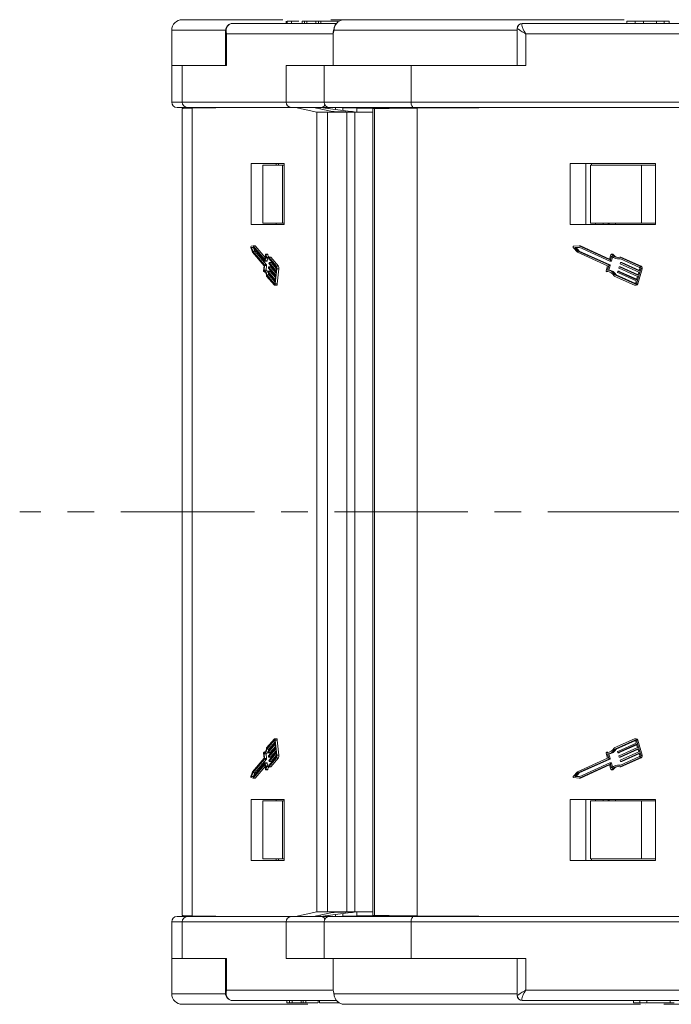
# Model space of a CAD drawing. Header units: millimetres. Extents: x 2390 to 3312, y -95 to 558.
# Tile 3 of 49: x 2680 to 2742, y 57 to 151. Entities that reach past the tile are written whole.
import ezdxf

# ---------------------------------------------------------------- set-up
doc = ezdxf.new("R2010")
doc.units = ezdxf.units.MM
doc.linetypes.add('CENTERX2', pattern=[20.32, 12.7, -2.54, 2.54, -2.54])

msp = doc.modelspace()

# ---------------------------------------------------------------- linework, layer by layer
at = {"color": 7, "linetype": 'Continuous', "lineweight": 15}
for p, q in [((2695.209, 150.934), (2704.79, 150.934)), ((2709.35, 150.934), (2710.631, 150.934)), ((2710.631, 150.934), (2710.626, 150.934)), ((2710.631, 150.934), (2737.275, 150.934)), ((2694.209, 149.934), (2694.209, 146.584)), ((2699.295, 149.934), (2694.209, 149.934)), ((2700.024, 150.584), (2709.905, 150.584)), ((2705.092, 150.809), (2705.092, 150.584)), ((2705.209, 150.784), (2705.209, 150.584)), ((2705.621, 150.784), (2705.621, 150.584)), ((2706.617, 150.784), (2706.617, 150.584)), ((2706.857, 150.784), (2706.617, 150.784)), ((2706.857, 150.784), (2706.857, 150.584)), ((2707.065, 150.784), (2706.857, 150.784)), ((2707.065, 150.784), (2707.065, 150.584)), ((2707.913, 150.784), (2707.065, 150.784)), ((2707.913, 150.784), (2707.913, 150.584)), ((2708.169, 150.784), (2707.913, 150.784)), ((2708.169, 150.784), (2708.169, 150.584)), ((2708.409, 150.784), (2708.169, 150.784)), ((2708.409, 150.784), (2708.409, 150.584)), ((2710.156, 150.784), (2708.409, 150.784)), ((2709.221, 150.784), (2709.221, 150.809)), ((2727.093, 149.934), (2709.643, 149.934)), ((2727.093, 150.084), (2727.093, 146.584)), ((2727.093, 150.084), (2727.104, 150.084)), ((2727.593, 150.584), (2727.601, 150.584)), ((2727.601, 150.584), (2754.55, 150.584)), ((2737.516, 150.809), (2737.516, 150.584)), ((2738.333, 150.784), (2738.333, 150.584)), ((2739.108, 150.784), (2739.108, 150.584)), ((2740.341, 150.784), (2740.341, 150.584)), ((2741.082, 150.784), (2741.082, 150.584)), ((2741.553, 150.584), (2741.553, 150.809)), ((2699.323, 149.844), (2699.323, 146.584)), ((2699.423, 149.584), (2699.423, 146.584)), ((2709.568, 149.584), (2699.423, 149.584)), ((2709.568, 149.584), (2709.568, 146.584)), ((2727.92, 149.584), (2727.92, 146.584)), ((2754.245, 149.584), (2727.92, 149.584)), ((2694.21, 146.584), (2694.209, 146.584)), ((2694.21, 146.584), (2694.21, 143.084)), ((2694.21, 146.584), (2695.209, 146.584)), ((2695.209, 146.584), (2699.423, 146.584)), ((2695.209, 146.584), (2695.209, 143.084)), ((2705.099, 143.084), (2705.099, 146.584)), ((2709.568, 146.584), (2705.099, 146.584)), ((2708.714, 146.584), (2708.714, 143.084)), ((2709.568, 146.584), (2716.985, 146.584)), ((2716.985, 146.584), (2727.92, 146.584)), ((2716.985, 146.584), (2716.985, 143.084)), ((2694.21, 143.084), (2695.209, 143.084)), ((2695.684, 142.584), (2694.71, 142.584)), ((2695.195, 142.486), (2695.195, 104.084)), ((2695.195, 142.486), (2695.195, 104.084)), ((2695.209, 143.084), (2705.099, 143.084)), ((2705.574, 142.584), (2695.684, 142.584)), ((2700.685, 142.584), (2696.16, 142.514)), ((2696.16, 104.084), (2696.16, 142.514)), ((2700.51, 142.581), (2700.522, 142.584)), ((2705.099, 143.084), (2708.714, 143.084)), ((2708.406, 142.584), (2705.574, 142.584)), ((2708.034, 142.134), (2705.992, 142.584)), ((2707.702, 142.584), (2709.365, 142.217)), ((2711, 142.24), (2708.34, 142.584)), ((2708.34, 142.584), (2708.34, 142.443)), ((2709.214, 142.584), (2708.406, 142.584)), ((2708.714, 143.084), (2716.985, 143.084)), ((2709.174, 142.476), (2709.174, 142.584)), ((2717.278, 142.584), (2709.214, 142.584)), ((2709.812, 142.393), (2709.812, 142.584)), ((2710.5, 142.304), (2710.5, 142.584)), ((2711.821, 142.514), (2710.5, 142.535)), ((2711.821, 142.134), (2711.821, 142.514)), ((2713.339, 142.484), (2713.339, 104.084)), ((2713.502, 142.486), (2713.502, 104.084)), ((2716.985, 143.084), (2742.647, 143.084)), ((2742.941, 142.584), (2717.278, 142.584)), ((2729.317, 142.584), (2717.573, 142.514)), ((2717.573, 104.084), (2717.573, 142.514)), ((2728.713, 142.58), (2728.755, 142.584)), ((2708.034, 104.084), (2708.034, 142.134)), ((2708.034, 142.134), (2709.031, 142.134)), ((2709.031, 142.134), (2709.031, 104.084)), ((2710.878, 142.134), (2709.031, 142.134)), ((2710.162, 142.164), (2710.794, 142.153)), ((2710.878, 104.084), (2710.878, 142.134)), ((2711.636, 142.134), (2710.878, 142.134)), ((2711, 142.24), (2711, 142.148)), ((2711.636, 142.134), (2711.636, 104.084)), ((2711.647, 142.134), (2711.636, 142.134)), ((2711.647, 142.134), (2711.647, 104.084)), ((2713.339, 142.134), (2711.647, 142.134)), ((2704.899, 137.234), (2701.778, 137.234)), ((2701.778, 137.234), (2701.778, 131.434)), ((2702.877, 131.584), (2702.877, 137.084)), ((2704.75, 137.084), (2702.877, 137.084)), ((2704.153, 137.084), (2704.153, 137.234)), ((2704.361, 137.084), (2704.361, 137.234)), ((2704.75, 131.584), (2704.75, 137.084)), ((2704.899, 137.084), (2704.75, 137.084)), ((2704.899, 131.434), (2704.899, 137.234)), ((2740.251, 137.234), (2732.151, 137.234)), ((2732.151, 137.234), (2732.151, 131.434)), ((2733.618, 131.434), (2733.618, 137.234)), ((2734.065, 131.584), (2734.065, 137.084)), ((2738.925, 137.084), (2734.065, 137.084)), ((2734.158, 137.084), (2734.158, 137.234)), ((2738.925, 131.584), (2738.925, 137.084)), ((2740.251, 137.084), (2738.925, 137.084)), ((2740.251, 131.434), (2740.251, 137.234)), ((2701.778, 131.434), (2704.899, 131.434)), ((2704.75, 131.584), (2702.877, 131.584)), ((2704.153, 131.434), (2704.153, 131.584)), ((2704.899, 131.584), (2704.75, 131.584)), ((2732.151, 131.434), (2740.251, 131.434)), ((2738.925, 131.584), (2734.065, 131.584)), ((2734.561, 131.434), (2734.561, 131.584)), ((2735.29, 131.434), (2735.29, 131.584)), ((2735.743, 131.434), (2735.743, 131.584)), ((2735.838, 131.434), (2735.838, 131.584)), ((2736.462, 131.584), (2736.462, 131.434)), ((2740.251, 131.584), (2738.925, 131.584)), ((2701.961, 129.4), (2701.754, 129.366)), ((2703.059, 128.115), (2701.961, 129.4)), ((2701.961, 129.4), (2702.151, 129.4)), ((2703.091, 128.3), (2702.151, 129.4)), ((2733.003, 129.4), (2732.465, 129.366)), ((2735.852, 128.115), (2733.003, 129.4)), ((2733.003, 129.4), (2733.121, 129.4)), ((2735.89, 128.151), (2733.121, 129.4)), ((2701.741, 129.255), (2701.893, 128.8)), ((2701.955, 129.271), (2701.803, 129.246)), ((2701.803, 129.246), (2701.914, 128.911)), ((2701.803, 129.246), (2701.977, 129.246)), ((2701.893, 128.8), (2703, 127.504)), ((2701.914, 128.911), (2703.042, 127.591)), ((2701.914, 128.911), (2702.104, 128.911)), ((2703.083, 127.951), (2701.955, 129.271)), ((2702.003, 129.215), (2702.104, 128.911)), ((2702.104, 128.911), (2703.232, 127.591)), ((2703.121, 128.568), (2703.072, 128.134)), ((2703.149, 128.434), (2703.096, 127.97)), ((2703.33, 128.61), (2703.14, 128.61)), ((2703.154, 128.591), (2703.344, 128.591)), ((2732.432, 129.255), (2732.826, 128.8)), ((2732.988, 129.271), (2732.592, 129.246)), ((2732.592, 129.246), (2732.881, 128.911)), ((2732.592, 129.246), (2732.709, 129.246)), ((2733.002, 129.264), (2732.709, 129.246)), ((2732.709, 129.246), (2732.999, 128.911)), ((2732.826, 128.8), (2735.699, 127.504)), ((2732.881, 128.911), (2735.807, 127.591)), ((2732.881, 128.911), (2732.999, 128.911)), ((2735.914, 127.951), (2732.988, 129.271)), ((2732.999, 128.911), (2735.925, 127.591)), ((2736.014, 128.568), (2735.885, 128.134)), ((2736.084, 128.434), (2735.947, 127.97)), ((2736.18, 128.61), (2736.062, 128.61)), ((2736.099, 128.591), (2736.217, 128.591)), ((2703, 127.504), (2702.947, 127.04)), ((2703.048, 127.55), (2702.995, 127.087)), ((2703.042, 127.591), (2703.232, 127.591)), ((2703.048, 127.55), (2703.238, 127.55)), ((2703.059, 128.115), (2703.066, 128.115)), ((2703.086, 127.949), (2703.276, 127.949)), ((2703.096, 127.97), (2703.286, 127.97)), ((2703.238, 127.55), (2703.185, 127.087)), ((2703.311, 128.193), (2703.286, 127.97)), ((2703.366, 128.178), (2703.47, 128.178)), ((2704.175, 127.353), (2703.444, 128.208)), ((2704.189, 127.472), (2703.446, 128.341)), ((2703.446, 128.341), (2703.636, 128.341)), ((2703.461, 127.746), (2703.468, 127.806)), ((2704.146, 126.911), (2703.467, 127.705)), ((2703.668, 127.827), (2703.478, 127.827)), ((2703.481, 127.825), (2704.159, 127.031)), ((2703.481, 127.825), (2703.671, 127.825)), ((2704.379, 127.472), (2703.636, 128.341)), ((2703.671, 127.825), (2704.182, 127.227)), ((2704.189, 127.472), (2704.379, 127.472)), ((2735.699, 127.504), (2735.562, 127.04)), ((2735.823, 127.55), (2735.686, 127.087)), ((2735.94, 127.55), (2735.803, 127.087)), ((2735.807, 127.591), (2735.925, 127.591)), ((2735.823, 127.55), (2735.94, 127.55)), ((2735.852, 128.115), (2735.87, 128.115)), ((2735.923, 127.949), (2736.04, 127.949)), ((2735.947, 127.97), (2736.064, 127.97)), ((2736.176, 128.349), (2736.064, 127.97)), ((2736.648, 128.178), (2736.765, 128.178)), ((2738.747, 127.353), (2736.852, 128.208)), ((2738.783, 127.472), (2736.857, 128.341)), ((2736.857, 128.341), (2736.974, 128.341)), ((2736.896, 127.746), (2736.914, 127.806)), ((2738.672, 126.911), (2736.911, 127.705)), ((2737.055, 127.827), (2736.938, 127.827)), ((2736.947, 127.825), (2738.707, 127.031)), ((2736.947, 127.825), (2737.064, 127.825)), ((2738.9, 127.472), (2736.974, 128.341)), ((2737.064, 127.825), (2738.721, 127.078)), ((2738.783, 127.472), (2738.9, 127.472)), ((2702.966, 126.955), (2703.025, 126.955)), ((2702.968, 126.955), (2703.024, 126.955)), ((2702.995, 127.087), (2703.185, 127.087)), ((2703.241, 126.542), (2703.983, 125.674)), ((2703.267, 126.649), (2703.997, 125.794)), ((2703.267, 126.649), (2703.457, 126.649)), ((2703.366, 126.906), (2703.372, 126.966)), ((2704.05, 126.071), (2703.372, 126.866)), ((2703.572, 126.987), (2703.382, 126.987)), ((2703.385, 126.985), (2704.064, 126.191)), ((2703.385, 126.985), (2703.575, 126.985)), ((2703.414, 127.326), (2703.42, 127.386)), ((2704.098, 126.491), (2703.419, 127.285)), ((2703.62, 127.407), (2703.43, 127.407)), ((2703.433, 127.405), (2704.112, 126.611)), ((2703.433, 127.405), (2703.623, 127.405)), ((2703.457, 126.649), (2704.038, 125.968)), ((2703.575, 126.985), (2704.086, 126.388)), ((2703.623, 127.405), (2704.134, 126.807)), ((2704.06, 125.788), (2704.224, 127.227)), ((2704.112, 126.611), (2704.146, 126.911)), ((2704.159, 127.031), (2704.187, 127.271)), ((2704.224, 127.227), (2704.414, 127.227)), ((2704.25, 125.788), (2704.414, 127.227)), ((2735.61, 126.955), (2735.728, 126.955)), ((2735.615, 126.955), (2735.732, 126.955)), ((2735.686, 127.087), (2735.803, 127.087)), ((2735.728, 126.955), (2735.732, 126.955)), ((2736.324, 126.542), (2738.251, 125.674)), ((2736.39, 126.649), (2738.286, 125.794)), ((2736.39, 126.649), (2736.507, 126.649)), ((2736.507, 126.649), (2738.347, 125.819)), ((2736.647, 126.906), (2736.665, 126.966)), ((2738.423, 126.071), (2736.663, 126.866)), ((2736.807, 126.987), (2736.689, 126.987)), ((2736.698, 126.985), (2738.459, 126.191)), ((2736.698, 126.985), (2736.816, 126.985)), ((2736.772, 127.326), (2736.789, 127.386)), ((2738.548, 126.491), (2736.787, 127.285)), ((2736.931, 127.407), (2736.814, 127.407)), ((2736.816, 126.985), (2738.473, 126.238)), ((2736.823, 127.405), (2738.583, 126.611)), ((2736.823, 127.405), (2736.94, 127.405)), ((2736.94, 127.405), (2738.597, 126.658)), ((2738.45, 125.788), (2738.875, 127.227)), ((2738.567, 125.788), (2738.993, 127.227)), ((2738.583, 126.611), (2738.672, 126.911)), ((2738.707, 127.031), (2738.778, 127.271)), ((2738.875, 127.227), (2738.993, 127.227)), ((2703.997, 125.794), (2704.011, 125.794)), ((2704.004, 125.662), (2704.194, 125.662)), ((2704.023, 125.832), (2704.05, 126.071)), ((2704.06, 125.788), (2704.25, 125.788)), ((2704.064, 126.191), (2704.098, 126.491)), ((2738.286, 125.794), (2738.322, 125.794)), ((2738.304, 125.662), (2738.421, 125.662)), ((2738.352, 125.832), (2738.423, 126.071)), ((2738.45, 125.788), (2738.567, 125.788)), ((2738.459, 126.191), (2738.548, 126.491)), ((2695.195, 104.084), (2695.195, 65.681)), ((2695.195, 104.084), (2695.195, 65.681)), ((2696.16, 65.654), (2696.16, 104.084)), ((2708.034, 66.034), (2708.034, 104.084)), ((2709.031, 104.084), (2709.031, 66.034)), ((2710.878, 66.034), (2710.878, 104.084)), ((2711.636, 104.084), (2711.636, 66.034)), ((2711.647, 104.084), (2711.647, 66.034)), ((2713.339, 104.084), (2713.339, 65.683)), ((2713.502, 104.084), (2713.502, 65.681)), ((2717.573, 65.654), (2717.573, 104.084)), ((2703.983, 82.494), (2703.241, 81.625)), ((2704.194, 82.505), (2704.004, 82.505)), ((2738.251, 82.494), (2736.324, 81.625)), ((2738.421, 82.505), (2738.304, 82.505)), ((2703.997, 82.374), (2703.267, 81.519)), ((2703.372, 81.302), (2704.05, 82.096)), ((2704.064, 81.976), (2703.385, 81.182)), ((2703.419, 80.882), (2704.098, 81.676)), ((2704.112, 81.556), (2703.433, 80.762)), ((2704.038, 82.199), (2703.457, 81.519)), ((2704.086, 81.78), (2703.575, 81.182)), ((2703.997, 82.374), (2704.011, 82.374)), ((2704.05, 82.096), (2704.023, 82.336)), ((2704.224, 80.94), (2704.06, 82.379)), ((2704.06, 82.379), (2704.25, 82.379)), ((2704.098, 81.676), (2704.064, 81.976)), ((2704.146, 81.256), (2704.112, 81.556)), ((2704.414, 80.94), (2704.25, 82.379)), ((2738.286, 82.374), (2736.39, 81.519)), ((2738.347, 82.348), (2736.507, 81.519)), ((2736.663, 81.302), (2738.423, 82.096)), ((2738.459, 81.976), (2736.698, 81.182)), ((2736.787, 80.882), (2738.548, 81.676)), ((2738.473, 81.929), (2736.816, 81.182)), ((2738.583, 81.556), (2736.823, 80.762)), ((2738.286, 82.374), (2738.322, 82.374)), ((2738.423, 82.096), (2738.352, 82.336)), ((2738.875, 80.94), (2738.45, 82.379)), ((2738.45, 82.379), (2738.567, 82.379)), ((2738.548, 81.676), (2738.459, 81.976)), ((2738.993, 80.94), (2738.567, 82.379)), ((2738.672, 81.256), (2738.583, 81.556)), ((2703, 80.663), (2701.893, 79.367)), ((2702.947, 81.127), (2703, 80.663)), ((2703.025, 81.213), (2702.966, 81.213)), ((2702.968, 81.212), (2703.024, 81.212)), ((2702.995, 81.08), (2703.048, 80.617)), ((2702.995, 81.08), (2703.185, 81.08)), ((2703.048, 80.617), (2703.238, 80.617)), ((2703.185, 81.08), (2703.238, 80.617)), ((2703.267, 81.519), (2703.457, 81.519)), ((2703.372, 81.201), (2703.366, 81.261)), ((2703.382, 81.18), (2703.572, 81.18)), ((2703.385, 81.182), (2703.575, 81.182)), ((2703.42, 80.781), (2703.414, 80.841)), ((2703.43, 80.76), (2703.62, 80.76)), ((2703.433, 80.762), (2703.623, 80.762)), ((2703.444, 79.96), (2704.175, 80.815)), ((2703.446, 79.826), (2704.189, 80.695)), ((2703.467, 80.462), (2704.146, 81.256)), ((2704.159, 81.136), (2703.481, 80.342)), ((2704.134, 81.36), (2703.623, 80.762)), ((2703.636, 79.826), (2704.379, 80.695)), ((2704.182, 80.94), (2703.671, 80.342)), ((2704.187, 80.897), (2704.159, 81.136)), ((2704.189, 80.695), (2704.379, 80.695)), ((2704.224, 80.94), (2704.414, 80.94)), ((2735.699, 80.663), (2732.826, 79.367)), ((2735.562, 81.127), (2735.699, 80.663)), ((2735.728, 81.213), (2735.61, 81.213)), ((2735.615, 81.212), (2735.732, 81.212)), ((2735.686, 81.08), (2735.823, 80.617)), ((2735.686, 81.08), (2735.803, 81.08)), ((2735.732, 81.212), (2735.728, 81.213)), ((2735.803, 81.08), (2735.94, 80.617)), ((2735.823, 80.617), (2735.94, 80.617)), ((2736.39, 81.519), (2736.507, 81.519)), ((2736.665, 81.201), (2736.647, 81.261)), ((2736.689, 81.18), (2736.807, 81.18)), ((2736.698, 81.182), (2736.816, 81.182)), ((2736.789, 80.781), (2736.772, 80.841)), ((2736.814, 80.76), (2736.931, 80.76)), ((2736.823, 80.762), (2736.94, 80.762)), ((2736.852, 79.96), (2738.747, 80.815)), ((2736.857, 79.826), (2738.783, 80.695)), ((2736.911, 80.462), (2738.672, 81.256)), ((2738.597, 81.509), (2736.94, 80.762)), ((2738.707, 81.136), (2736.947, 80.342)), ((2736.974, 79.826), (2738.9, 80.695)), ((2738.721, 81.09), (2737.064, 80.342)), ((2738.778, 80.897), (2738.707, 81.136)), ((2738.783, 80.695), (2738.9, 80.695)), ((2738.875, 80.94), (2738.993, 80.94)), ((2703.042, 80.576), (2701.914, 79.256)), ((2701.955, 78.896), (2703.083, 80.216)), ((2701.961, 78.767), (2703.059, 80.052)), ((2703.232, 80.576), (2702.104, 79.256)), ((2702.151, 78.767), (2703.091, 79.867)), ((2703.042, 80.576), (2703.232, 80.576)), ((2703.059, 80.052), (2703.066, 80.052)), ((2703.072, 80.033), (2703.121, 79.599)), ((2703.276, 80.218), (2703.086, 80.218)), ((2703.096, 80.197), (2703.149, 79.734)), ((2703.096, 80.197), (2703.286, 80.197)), ((2703.286, 80.197), (2703.311, 79.975)), ((2703.47, 79.989), (2703.366, 79.989)), ((2703.446, 79.826), (2703.636, 79.826)), ((2703.468, 80.361), (2703.461, 80.421)), ((2703.478, 80.34), (2703.668, 80.34)), ((2703.481, 80.342), (2703.671, 80.342)), ((2735.807, 80.576), (2732.881, 79.256)), ((2732.988, 78.896), (2735.914, 80.216)), ((2735.925, 80.576), (2732.999, 79.256)), ((2733.003, 78.767), (2735.852, 80.052)), ((2733.121, 78.767), (2735.89, 80.017)), ((2735.807, 80.576), (2735.925, 80.576)), ((2735.852, 80.052), (2735.87, 80.052)), ((2735.885, 80.033), (2736.014, 79.599)), ((2736.04, 80.218), (2735.923, 80.218)), ((2735.947, 80.197), (2736.084, 79.734)), ((2735.947, 80.197), (2736.064, 80.197)), ((2736.064, 80.197), (2736.176, 79.818)), ((2736.765, 79.989), (2736.648, 79.989)), ((2736.857, 79.826), (2736.974, 79.826)), ((2736.914, 80.361), (2736.896, 80.421)), ((2736.938, 80.34), (2737.055, 80.34)), ((2736.947, 80.342), (2737.064, 80.342)), ((2701.893, 79.367), (2701.741, 78.912)), ((2701.754, 78.802), (2701.961, 78.767)), ((2701.914, 79.256), (2701.803, 78.922)), ((2701.803, 78.922), (2701.955, 78.896)), ((2701.803, 78.922), (2701.977, 78.922)), ((2701.914, 79.256), (2702.104, 79.256)), ((2701.961, 78.767), (2702.151, 78.767)), ((2702.104, 79.256), (2702.003, 78.952)), ((2703.14, 79.558), (2703.33, 79.558)), ((2703.154, 79.577), (2703.344, 79.577)), ((2732.826, 79.367), (2732.432, 78.912)), ((2732.465, 78.802), (2733.003, 78.767)), ((2732.881, 79.256), (2732.592, 78.922)), ((2732.592, 78.922), (2732.988, 78.896)), ((2732.592, 78.922), (2732.709, 78.922)), ((2732.999, 79.256), (2732.709, 78.922)), ((2732.709, 78.922), (2733.002, 78.903)), ((2732.881, 79.256), (2732.999, 79.256)), ((2733.003, 78.767), (2733.121, 78.767)), ((2736.062, 79.558), (2736.18, 79.558)), ((2736.099, 79.577), (2736.217, 79.577)), ((2701.778, 76.734), (2701.778, 70.934)), ((2704.899, 76.734), (2701.778, 76.734)), ((2702.877, 76.584), (2702.877, 71.084)), ((2704.75, 76.584), (2702.877, 76.584)), ((2704.153, 76.584), (2704.153, 76.734)), ((2704.75, 76.584), (2704.75, 71.084)), ((2704.899, 76.584), (2704.75, 76.584)), ((2704.899, 70.934), (2704.899, 76.734)), ((2732.151, 76.734), (2732.151, 70.934)), ((2740.251, 76.734), (2732.151, 76.734)), ((2733.618, 70.934), (2733.618, 76.734)), ((2734.065, 76.584), (2734.065, 71.084)), ((2738.925, 76.584), (2734.065, 76.584)), ((2734.561, 76.584), (2734.561, 76.734)), ((2735.29, 76.584), (2735.29, 76.734)), ((2735.743, 76.584), (2735.743, 76.734)), ((2735.838, 76.584), (2735.838, 76.734)), ((2736.462, 76.734), (2736.462, 76.584)), ((2738.925, 76.584), (2738.925, 71.084)), ((2740.251, 76.584), (2738.925, 76.584)), ((2740.251, 70.934), (2740.251, 76.734)), ((2701.778, 70.934), (2704.899, 70.934)), ((2704.75, 71.084), (2702.877, 71.084)), ((2704.153, 70.934), (2704.153, 71.084)), ((2704.361, 71.084), (2704.361, 70.934)), ((2704.899, 71.084), (2704.75, 71.084)), ((2732.151, 70.934), (2740.251, 70.934)), ((2738.925, 71.084), (2734.065, 71.084)), ((2734.158, 71.084), (2734.158, 70.934)), ((2740.251, 71.084), (2738.925, 71.084)), ((2696.16, 65.654), (2700.685, 65.584)), ((2705.992, 65.584), (2708.034, 66.034)), ((2709.365, 65.95), (2707.702, 65.584)), ((2709.031, 66.034), (2708.034, 66.034)), ((2708.34, 65.584), (2711, 65.927)), ((2708.34, 65.724), (2708.34, 65.584)), ((2709.031, 66.034), (2710.878, 66.034)), ((2709.174, 65.692), (2709.174, 65.584)), ((2709.812, 65.584), (2709.812, 65.774)), ((2710.794, 66.015), (2710.162, 66.003)), ((2710.5, 65.584), (2710.5, 65.863)), ((2710.5, 65.633), (2711.821, 65.654)), ((2710.878, 66.034), (2711.636, 66.034)), ((2711, 65.927), (2711, 66.019)), ((2711.636, 66.034), (2711.647, 66.034)), ((2711.647, 66.034), (2713.339, 66.034)), ((2711.821, 65.654), (2711.821, 66.034)), ((2717.573, 65.654), (2729.317, 65.584)), ((2694.21, 65.084), (2694.21, 61.584)), ((2694.21, 65.084), (2695.209, 65.084)), ((2695.684, 65.584), (2694.71, 65.584)), ((2695.209, 65.084), (2705.099, 65.084)), ((2695.209, 61.584), (2695.209, 65.084)), ((2705.574, 65.584), (2695.684, 65.584)), ((2700.522, 65.584), (2700.51, 65.586)), ((2705.099, 65.084), (2705.099, 61.584)), ((2705.099, 65.084), (2708.714, 65.084)), ((2708.406, 65.584), (2705.574, 65.584)), ((2709.174, 65.584), (2708.406, 65.584)), ((2708.714, 65.084), (2708.714, 61.584)), ((2708.714, 65.084), (2716.985, 65.084)), ((2717.278, 65.584), (2709.214, 65.584)), ((2716.985, 65.084), (2742.647, 65.084)), ((2716.985, 61.584), (2716.985, 65.084)), ((2742.941, 65.584), (2717.278, 65.584)), ((2728.755, 65.584), (2728.713, 65.587)), ((2694.209, 61.584), (2694.209, 58.234)), ((2694.21, 61.584), (2694.209, 61.584)), ((2694.21, 61.584), (2695.209, 61.584)), ((2695.209, 61.584), (2699.423, 61.584)), ((2699.323, 61.584), (2699.323, 58.327)), ((2699.423, 58.584), (2699.423, 61.584)), ((2709.568, 61.584), (2705.099, 61.584)), ((2709.568, 58.584), (2709.568, 61.584)), ((2712.491, 61.584), (2709.568, 61.584)), ((2712.491, 61.584), (2716.985, 61.584)), ((2716.985, 61.584), (2727.92, 61.584)), ((2727.093, 61.584), (2727.093, 58.084)), ((2727.92, 58.584), (2727.92, 61.584)), ((2699.296, 58.234), (2694.209, 58.234)), ((2709.568, 58.584), (2699.423, 58.584)), ((2727.093, 58.234), (2709.643, 58.234)), ((2754.245, 58.584), (2727.92, 58.584)), ((2695.209, 57.234), (2707.175, 57.234)), ((2700.024, 57.584), (2709.923, 57.584)), ((2705.176, 57.384), (2705.176, 57.584)), ((2705.176, 57.384), (2705.416, 57.384)), ((2705.416, 57.384), (2705.416, 57.584)), ((2705.416, 57.384), (2705.672, 57.384)), ((2705.672, 57.384), (2705.672, 57.584)), ((2705.672, 57.384), (2706.52, 57.384)), ((2706.52, 57.384), (2706.52, 57.584)), ((2706.52, 57.384), (2706.729, 57.384)), ((2706.729, 57.384), (2706.729, 57.584)), ((2706.729, 57.384), (2706.969, 57.384)), ((2706.969, 57.384), (2706.969, 57.584)), ((2706.969, 57.384), (2708.104, 57.384)), ((2708.158, 57.584), (2708.158, 57.359)), ((2708.279, 57.384), (2708.279, 57.584)), ((2708.945, 57.359), (2708.945, 57.384)), ((2710.631, 57.234), (2710.626, 57.234)), ((2710.631, 57.234), (2738.816, 57.234)), ((2727.093, 58.084), (2727.104, 58.084)), ((2727.593, 57.584), (2727.601, 57.584)), ((2727.601, 57.584), (2754.548, 57.584)), ((2732.203, 57.234), (2732.198, 57.234)), ((2738.151, 57.384), (2738.151, 57.584)), ((2738.151, 57.384), (2738.774, 57.384)), ((2738.774, 57.384), (2738.774, 57.584)), ((2738.774, 57.384), (2739.438, 57.384)), ((2739.339, 57.234), (2739.336, 57.234)), ((2739.438, 57.384), (2739.438, 57.584)), ((2739.438, 57.384), (2741.64, 57.384)), ((2740.677, 57.359), (2740.677, 57.384)), ((2741.051, 57.234), (2745.354, 57.234)), ((2741.64, 57.384), (2741.64, 57.584)), ((2741.64, 57.384), (2742.031, 57.384))]:
    msp.add_line(p, q, dxfattribs=at)
at = {"color": 1, "linetype": 'CENTERX2', "lineweight": 13}
msp.add_line((3230.395, 104.084), (2679.733, 104.084), dxfattribs=at)
at = {"color": 7, "linetype": 'Continuous', "lineweight": 15, "flags": 128}
for points in [[(2717.278, 142.584), (2717.221, 142.593), (2717.166, 142.622), (2717.116, 142.668), (2717.071, 142.73), (2717.035, 142.806), (2717.008, 142.892), (2716.991, 142.986), (2716.985, 143.084)], [(2703.154, 128.591), (2703.15, 128.6), (2703.146, 128.607), (2703.141, 128.61), (2703.136, 128.608), (2703.131, 128.603), (2703.127, 128.594), (2703.124, 128.582), (2703.121, 128.568)], [(2703.444, 128.208), (2703.406, 128.186), (2703.366, 128.178), (2703.327, 128.185), (2703.288, 128.207), (2703.25, 128.244), (2703.214, 128.294), (2703.18, 128.358), (2703.149, 128.434)], [(2703.446, 128.341), (2703.408, 128.315), (2703.368, 128.306), (2703.329, 128.313), (2703.29, 128.338), (2703.252, 128.379), (2703.217, 128.435), (2703.184, 128.506), (2703.154, 128.591)], [(2703.344, 128.591), (2703.34, 128.6), (2703.336, 128.607), (2703.331, 128.61), (2703.33, 128.61)], [(2703.072, 128.134), (2703.071, 128.128), (2703.07, 128.123), (2703.068, 128.119), (2703.067, 128.116), (2703.065, 128.114), (2703.063, 128.113), (2703.061, 128.113), (2703.059, 128.115)], [(2703.096, 127.97), (2703.095, 127.964), (2703.094, 127.959), (2703.092, 127.955), (2703.091, 127.952), (2703.089, 127.95), (2703.087, 127.949), (2703.085, 127.95), (2703.083, 127.951)], [(2703.286, 127.97), (2703.285, 127.964), (2703.284, 127.959), (2703.282, 127.955), (2703.281, 127.952), (2703.279, 127.95), (2703.277, 127.949), (2703.276, 127.949)], [(2703.468, 127.806), (2703.469, 127.812), (2703.47, 127.817), (2703.472, 127.821), (2703.473, 127.824), (2703.475, 127.826), (2703.477, 127.827), (2703.479, 127.827), (2703.481, 127.825)], [(2703.668, 127.827), (2703.669, 127.827), (2703.671, 127.825)], [(2737.055, 127.827), (2737.059, 127.827), (2737.064, 127.825)], [(2702.947, 127.04), (2702.946, 127.025), (2702.946, 127.009), (2702.948, 126.993), (2702.95, 126.979), (2702.954, 126.968), (2702.958, 126.96), (2702.963, 126.955), (2702.968, 126.955)], [(2702.968, 126.955), (2703.007, 126.958), (2703.047, 126.945), (2703.085, 126.915), (2703.122, 126.869), (2703.157, 126.807), (2703.188, 126.731), (2703.217, 126.642), (2703.241, 126.542)], [(2702.995, 127.087), (2703.034, 127.08), (2703.073, 127.058), (2703.111, 127.022), (2703.147, 126.972), (2703.181, 126.908), (2703.213, 126.833), (2703.241, 126.746), (2703.267, 126.649)], [(2703.372, 126.966), (2703.373, 126.972), (2703.375, 126.977), (2703.376, 126.981), (2703.378, 126.984), (2703.379, 126.987), (2703.381, 126.987), (2703.383, 126.987), (2703.385, 126.985)], [(2703.405, 126.826), (2703.431, 126.746), (2703.457, 126.649)], [(2703.42, 127.386), (2703.421, 127.392), (2703.422, 127.397), (2703.424, 127.401), (2703.426, 127.404), (2703.427, 127.406), (2703.429, 127.407), (2703.431, 127.407), (2703.433, 127.405)], [(2703.572, 126.987), (2703.573, 126.987), (2703.575, 126.985)], [(2703.62, 127.407), (2703.621, 127.407), (2703.623, 127.405)], [(2736.807, 126.987), (2736.811, 126.987), (2736.816, 126.985)], [(2736.931, 127.407), (2736.935, 127.407), (2736.94, 127.405)], [(2703.983, 125.674), (2703.995, 125.664), (2704.007, 125.662), (2704.018, 125.667), (2704.029, 125.68), (2704.039, 125.699), (2704.048, 125.724), (2704.055, 125.754), (2704.06, 125.788)], [(2703.997, 125.794), (2704.001, 125.79), (2704.005, 125.79), (2704.009, 125.791), (2704.012, 125.796), (2704.016, 125.802), (2704.019, 125.81), (2704.021, 125.82), (2704.023, 125.832)], [(2704.194, 125.662), (2704.197, 125.662), (2704.208, 125.667), (2704.219, 125.68), (2704.229, 125.699), (2704.238, 125.724), (2704.245, 125.754), (2704.25, 125.788)], [(2704.06, 82.379), (2704.055, 82.413), (2704.048, 82.443), (2704.039, 82.468), (2704.029, 82.487), (2704.018, 82.5), (2704.007, 82.505), (2703.995, 82.503), (2703.983, 82.494)], [(2704.25, 82.379), (2704.245, 82.413), (2704.238, 82.443), (2704.229, 82.468), (2704.219, 82.487), (2704.208, 82.5), (2704.197, 82.505), (2704.194, 82.505)], [(2703.241, 81.625), (2703.217, 81.525), (2703.188, 81.436), (2703.157, 81.36), (2703.122, 81.299), (2703.085, 81.252), (2703.047, 81.222), (2703.007, 81.209), (2702.968, 81.212)], [(2704.023, 82.336), (2704.021, 82.347), (2704.019, 82.357), (2704.016, 82.365), (2704.012, 82.372), (2704.009, 82.376), (2704.005, 82.378), (2704.001, 82.377), (2703.997, 82.374)], [(2702.968, 81.212), (2702.963, 81.212), (2702.958, 81.207), (2702.954, 81.199), (2702.95, 81.188), (2702.948, 81.174), (2702.946, 81.159), (2702.946, 81.143), (2702.947, 81.127)], [(2703.267, 81.519), (2703.241, 81.421), (2703.213, 81.334), (2703.181, 81.259), (2703.147, 81.195), (2703.111, 81.145), (2703.073, 81.109), (2703.034, 81.087), (2702.995, 81.08)], [(2703.385, 81.182), (2703.383, 81.18), (2703.381, 81.18), (2703.379, 81.181), (2703.378, 81.183), (2703.376, 81.186), (2703.375, 81.19), (2703.373, 81.195), (2703.372, 81.201)], [(2703.457, 81.519), (2703.431, 81.421), (2703.405, 81.341)], [(2703.433, 80.762), (2703.431, 80.76), (2703.429, 80.76), (2703.427, 80.761), (2703.426, 80.763), (2703.424, 80.766), (2703.422, 80.77), (2703.421, 80.775), (2703.42, 80.781)], [(2703.575, 81.182), (2703.573, 81.18), (2703.572, 81.18)], [(2703.623, 80.762), (2703.621, 80.76), (2703.62, 80.76)], [(2736.816, 81.182), (2736.811, 81.18), (2736.807, 81.18)], [(2736.94, 80.762), (2736.935, 80.76), (2736.931, 80.76)], [(2703.059, 80.052), (2703.061, 80.054), (2703.063, 80.054), (2703.065, 80.053), (2703.067, 80.051), (2703.068, 80.048), (2703.07, 80.044), (2703.071, 80.039), (2703.072, 80.033)], [(2703.083, 80.216), (2703.085, 80.218), (2703.087, 80.218), (2703.089, 80.217), (2703.091, 80.215), (2703.092, 80.212), (2703.094, 80.208), (2703.095, 80.203), (2703.096, 80.197)], [(2703.149, 79.734), (2703.18, 79.81), (2703.214, 79.873), (2703.25, 79.923), (2703.288, 79.96), (2703.327, 79.982), (2703.366, 79.989), (2703.406, 79.982), (2703.444, 79.96)], [(2703.154, 79.577), (2703.184, 79.661), (2703.217, 79.732), (2703.252, 79.789), (2703.29, 79.83), (2703.329, 79.854), (2703.368, 79.861), (2703.408, 79.852), (2703.446, 79.826)], [(2703.276, 80.218), (2703.277, 80.218), (2703.279, 80.217), (2703.281, 80.215), (2703.282, 80.212), (2703.284, 80.208), (2703.285, 80.203), (2703.286, 80.197)], [(2703.481, 80.342), (2703.479, 80.341), (2703.477, 80.34), (2703.475, 80.341), (2703.473, 80.343), (2703.472, 80.346), (2703.47, 80.351), (2703.469, 80.356), (2703.468, 80.361)], [(2703.671, 80.342), (2703.669, 80.341), (2703.668, 80.34)], [(2737.064, 80.342), (2737.059, 80.341), (2737.055, 80.34)], [(2703.121, 79.599), (2703.124, 79.585), (2703.127, 79.573), (2703.131, 79.564), (2703.136, 79.559), (2703.141, 79.558), (2703.146, 79.56), (2703.15, 79.567), (2703.154, 79.577)], [(2703.33, 79.558), (2703.331, 79.558), (2703.336, 79.56), (2703.34, 79.567), (2703.344, 79.577)], [(2717.278, 65.584), (2717.221, 65.574), (2717.166, 65.546), (2717.116, 65.499), (2717.071, 65.437), (2717.035, 65.361), (2717.008, 65.275), (2716.991, 65.181), (2716.985, 65.084)]]:
    msp.add_lwpolyline(points, dxfattribs=at)
at = {"color": 7, "linetype": 'Continuous', "lineweight": 15}
for centre, radius, start, end in [((2695.209, 149.934), 1, 90, 180), ((2709.713, 149.981), 0.0848, 170.80133, 214.03119), ((2727.593, 150.084), 0.5, 90, 180), ((2727.602, 150.085), 0.499, 90.15282, 180.15201), ((2710.618, 149.584), 1.05, 168.14549, 180.00642), ((2694.71, 143.084), 0.5, 180, 270), ((2695.697, 143.071), 0.488, 178.56974, 268.49449), ((2705.587, 143.071), 0.488, 178.56974, 268.49449), ((2708.399, 143.048), 0.465, 270.81703, 328.885), ((2709.214, 143.084), 0.5, 180, 270), ((2701.848, 129.299), 0.115, 144.63809, 202.34887), ((2732.481, 129.301), 0.0669, 104.10645, 222.9224), ((2703.894, 128.721), 0.565, 193.3277, 222.20028), ((2736.061, 128.561), 0.0482, 38.42544, 171.39782), ((2736.649, 128.936), 0.756, 221.65939, 285.5393), ((2736.649, 128.985), 0.677, 215.6958, 287.888), ((2736.179, 128.563), 0.0469, 36.22932, 88.93113), ((2736.789, 129.019), 0.715, 216.79023, 263.39493), ((2702.983, 127.562), 0.0656, 349.87201, 26.63935), ((2703.173, 127.562), 0.0656, 349.87201, 26.63935), ((2703.526, 127.734), 0.0656, 169.87201, 206.63935), ((2703.837, 127.296), 0.393, 349.87201, 26.63935), ((2704.027, 127.296), 0.393, 349.87201, 26.63935), ((2735.79, 127.562), 0.0343, 340.96627, 60.29555), ((2735.861, 128.138), 0.0249, 249.83107, 349.8677), ((2735.922, 127.974), 0.0249, 249.83107, 349.8677), ((2735.908, 127.562), 0.0343, 340.96627, 60.29555), ((2736.039, 127.975), 0.0261, 272.92561, 348.68491), ((2736.765, 128.888), 0.71, 270.01046, 280.28912), ((2736.928, 127.735), 0.0343, 160.96627, 240.29555), ((2736.938, 127.802), 0.0249, 69.83107, 169.8677), ((2738.681, 127.294), 0.206, 340.96627, 60.29555), ((2738.798, 127.294), 0.206, 340.96627, 60.29555), ((2703.126, 126.841), 0.253, 17.65749, 76.42577), ((2703.43, 126.895), 0.0656, 169.87201, 206.63935), ((2703.478, 127.315), 0.0656, 169.87201, 206.63935), ((2704.058, 127.294), 0.131, 349.87201, 26.63935), ((2735.618, 127.016), 0.0616, 157.14119, 266.93025), ((2735.668, 126.229), 0.728, 25.50812, 94.13361), ((2735.656, 126.254), 0.833, 28.25397, 88.00005), ((2735.774, 126.254), 0.833, 28.25397, 88.00005), ((2736.68, 126.895), 0.0343, 160.96627, 240.29555), ((2736.69, 126.962), 0.0249, 69.83107, 169.8677), ((2736.804, 127.315), 0.0343, 160.96627, 240.29555), ((2736.814, 127.382), 0.0249, 69.83107, 169.8677), ((2738.713, 127.293), 0.0685, 340.96627, 60.29555), ((2738.302, 125.814), 0.15, 249.83107, 349.8677), ((2738.303, 125.84), 0.0499, 249.83107, 349.8677), ((2738.409, 125.823), 0.162, 274.24061, 347.3699), ((2738.302, 82.353), 0.15, 10.1323, 110.16893), ((2738.413, 82.349), 0.157, 11.31509, 87.07439), ((2735.668, 81.938), 0.728, 265.86639, 334.49188), ((2738.303, 82.327), 0.0499, 10.1323, 110.16893), ((2702.983, 80.605), 0.0656, 333.36065, 10.12799), ((2703.135, 81.317), 0.242, 282.00103, 343.91571), ((2703.173, 80.605), 0.0656, 333.36065, 10.12799), ((2703.43, 81.272), 0.0656, 153.36065, 190.12799), ((2703.478, 80.853), 0.0656, 153.36065, 190.12799), ((2704.058, 80.873), 0.131, 333.36065, 10.12799), ((2703.837, 80.871), 0.393, 333.36065, 10.12799), ((2704.027, 80.871), 0.393, 333.36065, 10.12799), ((2735.618, 81.151), 0.0616, 93.06975, 202.85881), ((2735.656, 81.913), 0.833, 271.99995, 331.74603), ((2735.774, 81.913), 0.833, 271.99995, 331.74603), ((2735.79, 80.606), 0.0343, 299.70445, 19.03373), ((2735.908, 80.606), 0.0343, 299.70445, 19.03373), ((2736.68, 81.272), 0.0343, 119.70445, 199.03373), ((2736.69, 81.205), 0.0249, 190.1323, 290.16893), ((2736.804, 80.852), 0.0343, 119.70445, 199.03373), ((2736.814, 80.785), 0.0249, 190.1323, 290.16893), ((2738.713, 80.874), 0.0685, 299.70445, 19.03373), ((2738.681, 80.873), 0.206, 299.70445, 19.03373), ((2738.798, 80.873), 0.206, 299.70445, 19.03373), ((2703.894, 79.447), 0.565, 137.79972, 166.6723), ((2703.526, 80.433), 0.0656, 153.36065, 190.12799), ((2735.861, 80.029), 0.0249, 10.1323, 110.16893), ((2735.922, 80.193), 0.0249, 10.1323, 110.16893), ((2736.038, 80.191), 0.0269, 12.6301, 85.75939), ((2736.649, 79.231), 0.756, 74.4607, 138.34061), ((2736.649, 79.182), 0.677, 72.112, 144.3042), ((2736.789, 79.149), 0.715, 96.60507, 143.20977), ((2736.765, 79.28), 0.71, 79.71088, 89.98954), ((2736.928, 80.432), 0.0343, 119.70445, 199.03373), ((2736.938, 80.366), 0.0249, 190.1323, 290.16893), ((2701.848, 78.868), 0.115, 157.65113, 215.36191), ((2732.481, 78.867), 0.0669, 137.0776, 255.89355), ((2736.061, 79.607), 0.0482, 188.60218, 321.57456), ((2736.179, 79.604), 0.0469, 271.06887, 323.77068), ((2694.71, 65.084), 0.5, 90, 180), ((2695.697, 65.096), 0.488, 91.50551, 181.43026), ((2705.587, 65.096), 0.488, 91.50551, 181.43026), ((2708.399, 65.119), 0.465, 31.115, 89.18297), ((2709.214, 65.084), 0.5, 90, 180), ((2695.209, 58.234), 1, 180, 270), ((2727.593, 58.084), 0.5, 180, 270), ((2727.602, 58.082), 0.499, 179.84799, 269.84718)]:
    msp.add_arc(centre, radius, start, end, dxfattribs=at)
for centre, major_axis, ratio, start_param, end_param in [((2714.589, 142.514), (19.398, 0.029), 0.00459, 2.824123, 3.118649), ((2728.585, 142.514), (17.598, -0.026), 0.004603, 3.450803, 3.732871), ((2714.139, 142.487), (0.8, 0.003), 0.002833, 2.491979, 3.141582), ((2728.95, 142.514), (19.398, 0.076), 0.002833, 2.197452, 2.491979), ((2710.125, 142.217), (0.8, -0.017), 0.065308, 3.460464, 4.760313), ((2710.915, 141.98), (2.6, -0.056), 0.065308, 1.349086, 1.618721), ((2710.625, 142.24), (1.2, -0.14), 0.037813, 0.4528, 1.257751), ((2714.589, 65.654), (19.398, -0.029), 0.00459, 3.164536, 3.459063), ((2710.125, 65.95), (0.8, 0.017), 0.065308, 1.522872, 2.822722), ((2710.915, 66.187), (2.6, 0.056), 0.065308, 4.664465, 4.934099), ((2710.625, 65.927), (1.2, 0.14), 0.037813, 5.025435, 5.830386), ((2728.585, 65.654), (17.598, 0.026), 0.004603, 2.550318, 2.832382), ((2714.139, 65.68), (0.8, -0.003), 0.002833, 3.141604, 3.791207), ((2728.95, 65.654), (19.398, -0.076), 0.002833, 3.791207, 4.085733)]:
    msp.add_ellipse(centre, major_axis=major_axis, ratio=ratio, start_param=start_param, end_param=end_param, dxfattribs=at)
for points, knots in [([(2710.626, 150.934), (2710.614, 150.933), (2710.496, 150.931), (2710.279, 150.874), (2710.074, 150.773), (2710.004, 150.685), (2710.003, 150.684)], [0, 0, 0, 0, 0.051693, 0.522355, 0.992934, 1, 1, 1, 1]), ([(2700.007, 150.573), (2699.986, 150.576), (2699.86, 150.592), (2699.647, 150.493), (2699.441, 150.297), (2699.334, 150.062), (2699.332, 149.911), (2699.332, 149.842)], [0, 0, 0, 0, 0.052427, 0.318119, 0.558563, 0.79739, 1, 1, 1, 1]), ([(2699.423, 149.584), (2699.423, 149.586), (2699.422, 149.588), (2699.42, 149.595), (2699.418, 149.604), (2699.413, 149.621), (2699.408, 149.647), (2699.402, 149.678), (2699.393, 149.73), (2699.383, 149.82), (2699.385, 150.008), (2699.432, 150.174), (2699.547, 150.376), (2699.711, 150.541), (2699.93, 150.571), (2700.024, 150.584)], [0, 0, 0, 0, 0.004076, 0.005312, 0.013833, 0.023499, 0.039938, 0.067959, 0.085914, 0.147188, 0.256834, 0.484715, 0.526697, 0.795371, 1, 1, 1, 1]), ([(2705.621, 150.784), (2705.524, 150.784), (2705.35, 150.784), (2705.252, 150.784), (2705.209, 150.784)], [0, 0, 0, 0, 0.559564, 1, 1, 1, 1]), ([(2706.293, 150.784), (2706.215, 150.784), (2705.953, 150.784), (2705.758, 150.784), (2705.621, 150.784)], [0, 0, 0, 0, 0.297586, 1, 1, 1, 1]), ([(2709.643, 149.934), (2709.639, 149.912), (2709.617, 149.791), (2709.59, 149.678), (2709.568, 149.585), (2709.568, 149.584)], [0, 0, 0, 0, 0.17537, 0.987913, 1, 1, 1, 1]), ([(2709.627, 149.996), (2709.617, 149.935), (2709.606, 149.867), (2709.592, 149.805), (2709.59, 149.799)], [0, 0, 0, 0, 0.915028, 1, 1, 1, 1]), ([(2709.994, 150.676), (2709.977, 150.665), (2709.862, 150.588), (2709.736, 150.364), (2709.653, 150.128), (2709.633, 150.014), (2709.63, 149.994)], [0, 0, 0, 0, 0.074513, 0.528206, 0.919609, 1, 1, 1, 1]), ([(2710.003, 150.684), (2709.93, 150.604), (2709.784, 150.444), (2709.678, 150.167), (2709.653, 149.999), (2709.643, 149.934)], [0, 0, 0, 0, 0.38385, 0.76279, 1, 1, 1, 1]), ([(2727.92, 149.584), (2727.918, 149.585), (2727.909, 149.59), (2727.878, 149.606), (2727.843, 149.626), (2727.73, 149.689), (2727.563, 149.788), (2727.381, 149.906), (2727.25, 149.996), (2727.151, 150.065), (2727.121, 150.077), (2727.104, 150.084)], [0, 0, 0, 0, 0.005076, 0.020324, 0.070651, 0.08889, 0.292074, 0.500551, 0.653435, 0.809647, 1, 1, 1, 1]), ([(2727.92, 149.584), (2727.919, 149.586), (2727.917, 149.588), (2727.912, 149.595), (2727.906, 149.604), (2727.894, 149.621), (2727.876, 149.647), (2727.857, 149.678), (2727.823, 149.73), (2727.768, 149.82), (2727.667, 150.008), (2727.601, 150.174), (2727.544, 150.376), (2727.527, 150.541), (2727.579, 150.571), (2727.601, 150.584)], [0, 0, 0, 0, 0.004076, 0.005312, 0.013833, 0.023499, 0.039938, 0.067959, 0.085914, 0.147188, 0.256834, 0.484715, 0.526697, 0.795371, 1, 1, 1, 1]), ([(2738.333, 150.784), (2738.101, 150.784), (2737.643, 150.784), (2737.561, 150.784), (2737.52, 150.784)], [0, 0, 0, 0, 0.505377, 1, 1, 1, 1]), ([(2739.108, 150.784), (2738.953, 150.784), (2738.677, 150.784), (2738.438, 150.784), (2738.333, 150.784)], [0, 0, 0, 0, 0.5595644, 1, 1, 1, 1]), ([(2740.341, 150.784), (2740.121, 150.784), (2739.727, 150.784), (2739.297, 150.784), (2739.108, 150.784)], [0, 0, 0, 0, 0.559956, 1, 1, 1, 1]), ([(2741.082, 150.784), (2740.963, 150.784), (2740.751, 150.784), (2740.466, 150.784), (2740.341, 150.784)], [0, 0, 0, 0, 0.560171, 1, 1, 1, 1]), ([(2741.551, 150.784), (2741.552, 150.784), (2741.612, 150.784), (2741.433, 150.784), (2741.199, 150.784), (2741.082, 150.784)], [0, 0, 0, 0, 0.005422, 0.502019, 1, 1, 1, 1]), ([(2699.423, 149.584), (2699.422, 149.585), (2699.419, 149.59), (2699.407, 149.606), (2699.395, 149.626), (2699.358, 149.689), (2699.324, 149.763), (2699.329, 149.823), (2699.33, 149.842)], [0, 0, 0, 0, 0.0132, 0.05285, 0.183717, 0.231144, 0.759493, 1, 1, 1, 1]), ([(2699.34, 58.332), (2699.336, 58.271), (2699.326, 58.116), (2699.438, 57.868), (2699.655, 57.67), (2699.87, 57.576), (2699.994, 57.593), (2700.022, 57.597)], [0, 0, 0, 0, 0.178431, 0.44805, 0.692137, 0.92998, 1, 1, 1, 1]), ([(2699.423, 58.584), (2699.422, 58.582), (2699.419, 58.578), (2699.407, 58.561), (2699.395, 58.542), (2699.346, 58.458), (2699.346, 58.394), (2699.347, 58.333)], [0, 0, 0, 0, 0.013441, 0.053816, 0.187076, 0.23537, 1, 1, 1, 1]), ([(2699.423, 58.584), (2699.423, 58.582), (2699.422, 58.579), (2699.42, 58.572), (2699.418, 58.563), (2699.413, 58.546), (2699.408, 58.52), (2699.402, 58.49), (2699.393, 58.438), (2699.383, 58.347), (2699.385, 58.159), (2699.432, 57.993), (2699.547, 57.791), (2699.711, 57.626), (2699.93, 57.596), (2700.024, 57.584)], [0, 0, 0, 0, 0.004076, 0.005312, 0.013833, 0.023499, 0.039938, 0.067959, 0.085914, 0.147188, 0.256834, 0.484715, 0.526697, 0.795371, 1, 1, 1, 1]), ([(2709.643, 58.234), (2709.639, 58.255), (2709.617, 58.376), (2709.59, 58.489), (2709.568, 58.582), (2709.568, 58.584)], [0, 0, 0, 0, 0.17537, 0.987913, 1, 1, 1, 1]), ([(2710.626, 57.234), (2710.614, 57.234), (2710.496, 57.236), (2710.273, 57.287), (2709.995, 57.465), (2709.788, 57.725), (2709.678, 57.999), (2709.653, 58.168), (2709.643, 58.234)], [0, 0, 0, 0, 0.023484, 0.237307, 0.451092, 0.663769, 0.870555, 1, 1, 1, 1]), ([(2727.92, 58.584), (2727.918, 58.582), (2727.909, 58.578), (2727.878, 58.561), (2727.843, 58.542), (2727.643, 58.43), (2727.379, 58.264), (2727.166, 58.109), (2727.121, 58.091), (2727.104, 58.084)], [0, 0, 0, 0, 0.005088, 0.020369, 0.070807, 0.089086, 0.500311, 0.809226, 1, 1, 1, 1]), ([(2727.92, 58.584), (2727.919, 58.582), (2727.917, 58.579), (2727.912, 58.572), (2727.906, 58.563), (2727.894, 58.546), (2727.876, 58.52), (2727.857, 58.49), (2727.823, 58.438), (2727.768, 58.347), (2727.667, 58.159), (2727.601, 57.993), (2727.544, 57.791), (2727.527, 57.626), (2727.579, 57.596), (2727.601, 57.584)], [0, 0, 0, 0, 0.0040759, 0.005312, 0.0138325, 0.0234994, 0.0399385, 0.0679586, 0.0859142, 0.1471881, 0.2568342, 0.4847154, 0.5266974, 0.7953711, 1, 1, 1, 1]), ([(2708.279, 57.384), (2708.399, 57.384), (2708.638, 57.384), (2709.381, 57.384), (2709.906, 57.384), (2710.135, 57.384)], [0, 0, 0, 0, 0.36073, 0.720182, 1, 1, 1, 1])]:
    msp.add_open_spline(points, degree=3, knots=knots, dxfattribs=at)

doc.saveas('drawing.dxf')
